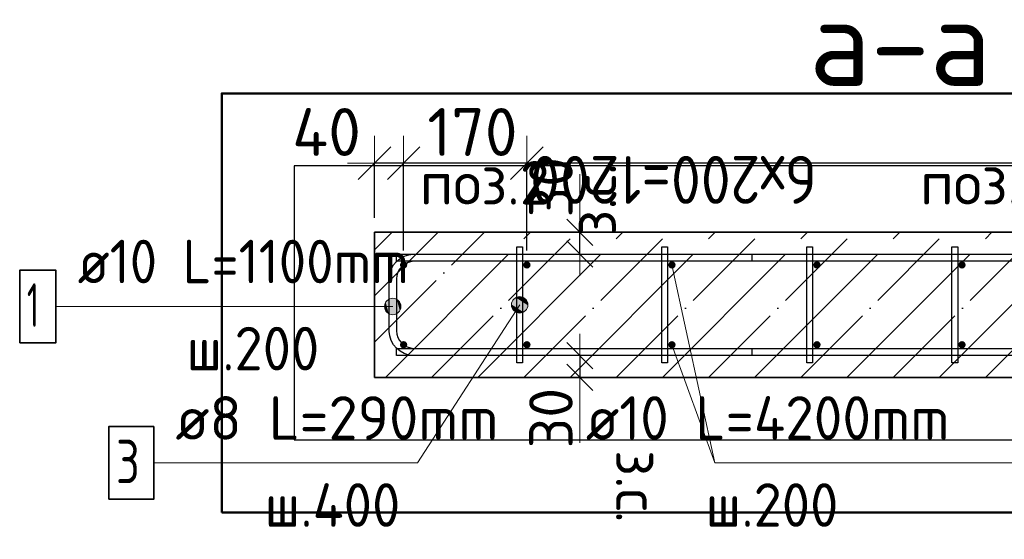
# Model space of a CAD drawing. Header units: millimetres. Extents: x -24871 to 40608, y -2869 to 48080.
# Tile 43 of 119: x -9712 to -8355, y 41025 to 41742. Entities that reach past the tile are written whole.
import ezdxf

# ---------------------------------------------------------------- set-up
doc = ezdxf.new("R2010")
doc.units = ezdxf.units.MM
doc.header["$PDMODE"] = 65
doc.linetypes.add('______11', pattern=[150, 120, -15, 0, -15])
doc.linetypes.add('______5', pattern=[330, 240, -30, 30, -30])
for name, color, linetype, lineweight in [('Standard', 7, 'Continuous', 25), ('Арм.стержн. Арматура края', 96, 'Continuous', 35), ('Арм.стержн. вертикальными 1', 22, 'Continuous', 35), ('Арм.стержн.горизонт. 1', 180, 'Continuous', 35), ('Размерная линия_ общее', 7, 'Continuous', 13), ('Размерная линия_ общее_1', 7, 'Continuous', 13)]:
    doc.layers.add(name, color=color, linetype=linetype, lineweight=lineweight)
doc.layers.add('Арм.стержн.Стяжки', color=7, linetype='Continuous', lineweight=35, true_color=0x501e0f)
doc.styles.add('ISOCPEUR', font='ISOCPEUR')
doc.dimstyles.new('DIMSTYLE_10', dxfattribs={"dimtxt": 60, "dimasz": 60, "dimexe": 0, "dimexo": 0.001, "dimgap": 30, "dimtad": 2, "dimdec": 0, "dimrnd": 5, "dimzin": 12, "dimdsep": 46, "dimtxsty": 'ISOCPEUR', "dimblk1": 'ALL_ML_STRICH', "dimblk2": 'ALL_ML_STRICH', "dimsah": 1, "dimcen": 0, "dimse1": 1, "dimse2": 1, "dimclrd": 7, "dimclre": 256, "dimclrt": 7, "dimadec": 0, "dimazin": 0, "dimtfac": 1, "dimtdec": 0, "dimtix": 1, "dimtmove": 2, "dimatfit": 3, "dimfxl": 0, "dimtvp": 1.2, "dimtzin": 0, "dimlwd": 0, "dimlwe": -3, "dimarcsym": 0})
doc.dimstyles.new('DIMSTYLE_4', dxfattribs={"dimtxt": 66, "dimasz": 75, "dimexe": 0, "dimexo": 0, "dimgap": 33, "dimtad": 2, "dimdec": 0, "dimrnd": 5, "dimzin": 12, "dimdsep": 46, "dimtxsty": 'ISOCPEUR', "dimblk1": 'ALL_ML_STRICH', "dimblk2": 'ALL_ML_STRICH', "dimsah": 1, "dimcen": 0, "dimclrd": 7, "dimclre": 256, "dimclrt": 7, "dimadec": 0, "dimazin": 0, "dimtfac": 1, "dimtdec": 0, "dimtix": 1, "dimtmove": 2, "dimatfit": 3, "dimfxl": 0, "dimtvp": 1.2, "dimtzin": 0, "dimlwd": 0, "dimlwe": -3, "dimarcsym": 0})
doc.dimstyles.new('DIMSTYLE_5', dxfattribs={"dimtxt": 66, "dimasz": 75, "dimexe": 0, "dimexo": 0, "dimgap": 33, "dimtad": 2, "dimdec": 0, "dimrnd": 5, "dimzin": 12, "dimdsep": 46, "dimtxsty": 'ISOCPEUR', "dimblk1": 'ALL_ML_STRICH', "dimblk2": 'ALL_ML_STRICH', "dimsah": 1, "dimcen": 0, "dimclrd": 7, "dimclre": 256, "dimclrt": 7, "dimadec": 0, "dimazin": 0, "dimtfac": 1, "dimtdec": 0, "dimtix": 1, "dimtmove": 2, "dimatfit": 3, "dimfxl": 0, "dimtzin": 0, "dimlwd": 0, "dimlwe": -3, "dimarcsym": 0})

# ---------------------------------------------------------------- blocks, each defined once
blk = doc.blocks.new('ALL_ML_STRICH')
at = {"color": 0, "linetype": 'ByBlock', "lineweight": -2}
for p, q in [((0, -0.5), (0, 0.5)), ((-0.3, -0.3), (0.3, 0.3)), ((-1, 0), (0.5, 0))]:
    blk.add_line(p, q, dxfattribs=at)
blk = doc.blocks.new('*D18')
at = {"layer": 'DEFPOINTS', "color": 7, "linetype": 'Continuous', "lineweight": 13, "transparency": 33554687}
for p in [(-8939.7, 41278.6), (-8931, 41278.6), (-8931, 41248.6)]:
    blk.add_point(p, dxfattribs=at)
at = {"layer": 'Размерная линия_ общее_1', "color": 7, "linetype": 'Continuous', "lineweight": -2, "transparency": 33554687}
blk.add_line((-8939.7, 41278.6), (-8939.7, 41248.6), dxfattribs=at)
at = {"layer": 'Размерная линия_ общее_1', "color": 7, "linetype": 'Continuous', "lineweight": 13, "transparency": 33554687, "xscale": 60, "yscale": 60, "zscale": 60}
for p, rotation in [((-8939.7, 41278.6), 90), ((-8939.7, 41248.6), 270)]:
    blk.add_blockref('ALL_ML_STRICH', p, dxfattribs=dict(at, rotation=rotation))
at = {"layer": 'Размерная линия_ общее_1', "color": 7, "linetype": 'Continuous', "lineweight": 13, "transparency": 33554687, "insert": (-8979.7, 41192.5), "char_height": 60, "width": 120, "attachment_point": 5, "rotation": 90, "style": 'ISOCPEUR'}
blk.add_mtext('\\A1;{30}', dxfattribs=at)
at = {"layer": 'Размерная линия_ общее_1', "color": 7, "linetype": 'Continuous', "lineweight": 13, "transparency": 33554687, "insert": (-8829.9, 41148.5), "char_height": 60, "width": 3, "attachment_point": 1, "rotation": 270, "line_spacing_factor": 0.60241, "style": 'ISOCPEUR'}
blk.add_mtext('з.с.', dxfattribs=at)
blk = doc.blocks.new('*D19')
at = {"layer": 'DEFPOINTS', "color": 7, "linetype": 'Continuous', "lineweight": 13, "transparency": 33554687}
for p in [(-8931, 41448.6), (-8939.7, 41418.6), (-8931, 41418.6)]:
    blk.add_point(p, dxfattribs=at)
at = {"layer": 'Размерная линия_ общее_1', "color": 7, "linetype": 'Continuous', "lineweight": -2, "transparency": 33554687}
blk.add_line((-8939.7, 41418.6), (-8939.7, 41448.6), dxfattribs=at)
at = {"layer": 'Размерная линия_ общее_1', "color": 7, "linetype": 'Continuous', "lineweight": 13, "transparency": 33554687, "xscale": 60, "yscale": 60, "zscale": 60}
for p, rotation in [((-8939.7, 41418.6), 270), ((-8939.7, 41448.6), 90)]:
    blk.add_blockref('ALL_ML_STRICH', p, dxfattribs=dict(at, rotation=rotation))
at = {"layer": 'Размерная линия_ общее_1', "color": 7, "linetype": 'Continuous', "lineweight": 13, "transparency": 33554687, "insert": (-8949.9, 41443.6), "char_height": 60, "width": 3, "attachment_point": 1, "rotation": 90, "line_spacing_factor": 0.60241, "style": 'ISOCPEUR'}
blk.add_mtext('з.с.', dxfattribs=at)
at = {"layer": 'Размерная линия_ общее_1', "color": 7, "linetype": 'Continuous', "lineweight": 13, "transparency": 33554687, "insert": (-8979.7, 41510.7), "char_height": 60, "width": 120, "attachment_point": 5, "rotation": 90, "style": 'ISOCPEUR'}
blk.add_mtext('\\A1;{30}', dxfattribs=at)
blk = doc.blocks.new('*D333')
at = {"layer": 'DEFPOINTS', "color": 7, "linetype": 'Continuous', "lineweight": 13, "transparency": 33554687}
for p in [(-7812.8, 41543.8), (-9012.8, 41403.6), (-7812.8, 41403.6)]:
    blk.add_point(p, dxfattribs=at)
at = {"layer": 'Размерная линия_ общее', "color": 253, "linetype": 'Continuous', "lineweight": -2, "true_color": 0xa0a0a0, "transparency": 33554687}
for p, q in [((-9012.8, 41423.6), (-9012.8, 41543.8)), ((-7812.8, 41423.6), (-7812.8, 41543.8))]:
    blk.add_line(p, q, dxfattribs=at)
at = {"layer": 'Размерная линия_ общее', "color": 7, "linetype": 'Continuous', "lineweight": -2, "transparency": 33554687}
blk.add_line((-7812.8, 41543.8), (-9012.8, 41543.8), dxfattribs=at)
at = {"layer": 'Размерная линия_ общее', "color": 7, "linetype": 'Continuous', "lineweight": 13, "transparency": 33554687, "xscale": 75, "yscale": 75, "zscale": 75}
for p, rotation in [((-9012.8, 41543.8), 180), ((-7812.8, 41543.8), 360)]:
    blk.add_blockref('ALL_ML_STRICH', p, dxfattribs=dict(at, rotation=rotation))
at = {"layer": 'Размерная линия_ общее', "color": 7, "linetype": 'Continuous', "lineweight": 13, "transparency": 33554687, "insert": (-8613.8, 41487.8), "char_height": 66, "width": 3.3, "attachment_point": 1, "rotation": 180, "line_spacing_factor": 0.60241, "style": 'ISOCPEUR'}
blk.add_mtext('\\W0.91;6х200=1200', dxfattribs=at)
blk = doc.blocks.new('*D334')
at = {"layer": 'DEFPOINTS', "color": 7, "linetype": 'Continuous', "lineweight": 13, "transparency": 33554687}
for p in [(-9012.8, 41543.8), (-9182.8, 41403.6), (-9012.8, 41403.6)]:
    blk.add_point(p, dxfattribs=at)
at = {"layer": 'Размерная линия_ общее', "color": 253, "linetype": 'Continuous', "lineweight": -2, "true_color": 0xa0a0a0, "transparency": 33554687}
for p, q in [((-9182.8, 41423.6), (-9182.8, 41543.8)), ((-9012.8, 41423.6), (-9012.8, 41543.8))]:
    blk.add_line(p, q, dxfattribs=at)
at = {"layer": 'Размерная линия_ общее', "color": 7, "linetype": 'Continuous', "lineweight": -2, "transparency": 33554687}
blk.add_line((-9012.8, 41543.8), (-9182.8, 41543.8), dxfattribs=at)
at = {"layer": 'Размерная линия_ общее', "color": 7, "linetype": 'Continuous', "lineweight": 13, "transparency": 33554687, "xscale": 75, "yscale": 75, "zscale": 75}
for p, rotation in [((-9182.8, 41543.8), 180), ((-9012.8, 41543.8), 360)]:
    blk.add_blockref('ALL_ML_STRICH', p, dxfattribs=dict(at, rotation=rotation))
at = {"layer": 'Размерная линия_ общее', "color": 7, "linetype": 'Continuous', "lineweight": 13, "transparency": 33554687, "insert": (-9087.9, 41586.8), "char_height": 66, "width": 198, "attachment_point": 5, "style": 'ISOCPEUR'}
blk.add_mtext('\\A1;{170}', dxfattribs=at)
blk = doc.blocks.new('*D335')
at = {"layer": 'DEFPOINTS', "color": 7, "linetype": 'Continuous', "lineweight": 13, "transparency": 33554687}
for p in [(-9182.8, 41543.8), (-9222.8, 41448.6), (-9182.8, 41403.6)]:
    blk.add_point(p, dxfattribs=at)
at = {"layer": 'Размерная линия_ общее', "color": 253, "linetype": 'Continuous', "lineweight": -2, "true_color": 0xa0a0a0, "transparency": 33554687}
for p, q in [((-9222.8, 41468.6), (-9222.8, 41543.8)), ((-9182.8, 41423.6), (-9182.8, 41543.8))]:
    blk.add_line(p, q, dxfattribs=at)
at = {"layer": 'Размерная линия_ общее', "color": 7, "linetype": 'Continuous', "lineweight": -2, "transparency": 33554687}
blk.add_line((-9182.8, 41543.8), (-9222.8, 41543.8), dxfattribs=at)
at = {"layer": 'Размерная линия_ общее', "color": 7, "linetype": 'Continuous', "lineweight": 13, "transparency": 33554687, "xscale": 75, "yscale": 75, "zscale": 75}
for p, rotation in [((-9222.8, 41543.8), 180), ((-9182.8, 41543.8), 360)]:
    blk.add_blockref('ALL_ML_STRICH', p, dxfattribs=dict(at, rotation=rotation))
at = {"layer": 'Размерная линия_ общее', "color": 7, "linetype": 'Continuous', "lineweight": 13, "transparency": 33554687, "insert": (-9289.1, 41586.8), "char_height": 66, "width": 132, "attachment_point": 5, "style": 'ISOCPEUR'}
blk.add_mtext('\\A1;{40}', dxfattribs=at)

msp = doc.modelspace()

# ---------------------------------------------------------------- hatches: boundary and pattern name
at = {"layer": 'Арм.стержн. Арматура края', "linetype": 'Continuous', "lineweight": 13, "transparency": 33554687}
for points in [[(-9207.5, 41340.7), (-9207.5, 41351.9), (-9209.1, 41346.3)], [(-9207.5, 41351.9), (-9203.5, 41336.6), (-9203.5, 41356)], [(-9207.5, 41351.9), (-9207.5, 41340.7), (-9203.5, 41336.6)], [(-9203.5, 41356), (-9197.8, 41335.1), (-9197.8, 41357.6)], [(-9203.5, 41356), (-9203.5, 41336.6), (-9197.8, 41335.1)], [(-9197.8, 41357.6), (-9197.8, 41335.1), (-9192.2, 41336.6)], [(-9197.8, 41357.6), (-9192.2, 41336.6), (-9192.2, 41356)], [(-9192.2, 41356), (-9192.2, 41336.6), (-9188.2, 41340.7)], [(-9192.2, 41356), (-9188.2, 41340.7), (-9188.2, 41351.9)], [(-9188.2, 41351.9), (-9188.2, 41340.7), (-9186.6, 41346.3)]]:
    msp.add_hatch(color=7, dxfattribs=at).paths.add_polyline_path(points)
at = {"layer": 'Арм.стержн. вертикальными 1', "linetype": 'Continuous', "lineweight": 50, "transparency": 33554687}
for points in [[(-9177.8, 41403.6), (-9178.2, 41405.5), (-9179.3, 41407.1), (-9180.9, 41408.2), (-9182.8, 41408.6), (-9184.8, 41408.2), (-9186.4, 41407.1), (-9187.5, 41405.5), (-9187.8, 41403.6), (-9187.5, 41401.6), (-9186.4, 41400), (-9184.8, 41398.9), (-9182.8, 41398.6), (-9180.9, 41398.9), (-9179.3, 41400), (-9178.2, 41401.6)], [(-9007.8, 41403.6), (-9008.2, 41405.5), (-9009.3, 41407.1), (-9010.9, 41408.2), (-9012.8, 41408.6), (-9014.8, 41408.2), (-9016.4, 41407.1), (-9017.5, 41405.5), (-9017.8, 41403.6), (-9017.5, 41401.6), (-9016.4, 41400), (-9014.8, 41398.9), (-9012.8, 41398.6), (-9010.9, 41398.9), (-9009.3, 41400), (-9008.2, 41401.6)], [(-8807.8, 41403.6), (-8808.2, 41405.5), (-8809.3, 41407.1), (-8810.9, 41408.2), (-8812.8, 41408.6), (-8814.8, 41408.2), (-8816.4, 41407.1), (-8817.5, 41405.5), (-8817.8, 41403.6), (-8817.5, 41401.6), (-8816.4, 41400), (-8814.8, 41398.9), (-8812.8, 41398.6), (-8810.9, 41398.9), (-8809.3, 41400), (-8808.2, 41401.6)], [(-8607.8, 41403.6), (-8608.2, 41405.5), (-8609.3, 41407.1), (-8610.9, 41408.2), (-8612.8, 41408.6), (-8614.8, 41408.2), (-8616.4, 41407.1), (-8617.5, 41405.5), (-8617.8, 41403.6), (-8617.5, 41401.6), (-8616.4, 41400), (-8614.8, 41398.9), (-8612.8, 41398.6), (-8610.9, 41398.9), (-8609.3, 41400), (-8608.2, 41401.6)], [(-8407.8, 41403.6), (-8408.2, 41405.5), (-8409.3, 41407.1), (-8410.9, 41408.2), (-8412.8, 41408.6), (-8414.8, 41408.2), (-8416.4, 41407.1), (-8417.5, 41405.5), (-8417.8, 41403.6), (-8417.5, 41401.6), (-8416.4, 41400), (-8414.8, 41398.9), (-8412.8, 41398.6), (-8410.9, 41398.9), (-8409.3, 41400), (-8408.2, 41401.6)], [(-9177.8, 41293.6), (-9178.2, 41295.5), (-9179.3, 41297.1), (-9180.9, 41298.2), (-9182.8, 41298.6), (-9184.8, 41298.2), (-9186.4, 41297.1), (-9187.5, 41295.5), (-9187.8, 41293.6), (-9187.5, 41291.6), (-9186.4, 41290), (-9184.8, 41288.9), (-9182.8, 41288.6), (-9180.9, 41288.9), (-9179.3, 41290), (-9178.2, 41291.6)], [(-9007.8, 41293.6), (-9008.2, 41295.5), (-9009.3, 41297.1), (-9010.9, 41298.2), (-9012.8, 41298.6), (-9014.8, 41298.2), (-9016.4, 41297.1), (-9017.5, 41295.5), (-9017.8, 41293.6), (-9017.5, 41291.6), (-9016.4, 41290), (-9014.8, 41288.9), (-9012.8, 41288.6), (-9010.9, 41288.9), (-9009.3, 41290), (-9008.2, 41291.6)], [(-8807.8, 41293.6), (-8808.2, 41295.5), (-8809.3, 41297.1), (-8810.9, 41298.2), (-8812.8, 41298.6), (-8814.8, 41298.2), (-8816.4, 41297.1), (-8817.5, 41295.5), (-8817.8, 41293.6), (-8817.5, 41291.6), (-8816.4, 41290), (-8814.8, 41288.9), (-8812.8, 41288.6), (-8810.9, 41288.9), (-8809.3, 41290), (-8808.2, 41291.6)], [(-8607.8, 41293.6), (-8608.2, 41295.5), (-8609.3, 41297.1), (-8610.9, 41298.2), (-8612.8, 41298.6), (-8614.8, 41298.2), (-8616.4, 41297.1), (-8617.5, 41295.5), (-8617.8, 41293.6), (-8617.5, 41291.6), (-8616.4, 41290), (-8614.8, 41288.9), (-8612.8, 41288.6), (-8610.9, 41288.9), (-8609.3, 41290), (-8608.2, 41291.6)], [(-8407.8, 41293.6), (-8408.2, 41295.5), (-8409.3, 41297.1), (-8410.9, 41298.2), (-8412.8, 41298.6), (-8414.8, 41298.2), (-8416.4, 41297.1), (-8417.5, 41295.5), (-8417.8, 41293.6), (-8417.5, 41291.6), (-8416.4, 41290), (-8414.8, 41288.9), (-8412.8, 41288.6), (-8410.9, 41288.9), (-8409.3, 41290), (-8408.2, 41291.6)]]:
    msp.add_hatch(color=4, dxfattribs=at).paths.add_polyline_path(points)
at = {"layer": 'Арм.стержн.Стяжки', "linetype": 'Continuous', "lineweight": 13, "transparency": 33554687}
for points in [[(-9032.3, 41354.7), (-9011.7, 41348), (-9027.9, 41358.5)], [(-9027.9, 41358.5), (-9012.9, 41353.6), (-9022.3, 41359.7)], [(-9027.9, 41358.5), (-9011.7, 41348), (-9012.9, 41353.6)], [(-9022.3, 41359.7), (-9012.9, 41353.6), (-9016.7, 41358)], [(-9034, 41349.1), (-9013.4, 41342.5), (-9032.3, 41354.7)], [(-9032.8, 41343.5), (-9017.8, 41338.6), (-9034, 41349.1)], [(-9034, 41349.1), (-9017.8, 41338.6), (-9013.4, 41342.5)], [(-9032.3, 41354.7), (-9013.4, 41342.5), (-9011.7, 41348)], [(-9023.4, 41337.4), (-9032.8, 41343.5), (-9028.9, 41339.1)], [(-9032.8, 41343.5), (-9023.4, 41337.4), (-9017.8, 41338.6)]]:
    msp.add_hatch(color=7, dxfattribs=at).paths.add_polyline_path(points)

# ---------------------------------------------------------------- linework, layer by layer
at = {"layer": 'Standard', "color": 52, "linetype": 'Continuous', "lineweight": -3, "transparency": 33554687}
for p, q in [((-9333.7, 41540), (-9333.7, 41162.6)), ((-7683.7, 41540), (-9333.7, 41540)), ((-9333.7, 41540), (-9333.7, 41162.6)), ((-7683.7, 41540), (-9333.7, 41540)), ((-9333.7, 41162.6), (-7683.7, 41162.6)), ((-9333.7, 41162.6), (-7683.7, 41162.6))]:
    msp.add_line(p, q, dxfattribs=at)
at = {"layer": 'Standard', "color": 7, "linetype": 'Continuous', "lineweight": 13, "transparency": 33554687}
for p, q in [((-8939.7, 41448.6), (-8939.7, 41528.6)), ((-8812.8, 41403.6), (-8753.5, 41130.7)), ((-8939.7, 41248.6), (-8939.7, 41158.6))]:
    msp.add_line(p, q, dxfattribs=at)
at = {"layer": 'Standard', "color": 253, "linetype": '______11', "lineweight": -3, "true_color": 0xababab, "transparency": 33554687}
for p, q in [((-9222.8, 41424.5), (-9198.8, 41448.6)), ((-9222.8, 41297.2), (-9071.5, 41448.6)), ((-9144.2, 41248.6), (-8944.2, 41448.6)), ((-9017, 41248.6), (-8817, 41448.6)), ((-8889.7, 41248.6), (-8689.7, 41448.6)), ((-8762.4, 41248.6), (-8562.4, 41448.6)), ((-8635.1, 41248.6), (-8435.1, 41448.6)), ((-8507.8, 41248.6), (-8307.8, 41448.6)), ((-8380.6, 41248.6), (-8180.6, 41448.6))]:
    msp.add_line(p, q, dxfattribs=at)
at = {"layer": 'Standard', "color": 253, "linetype": '______5', "lineweight": -3, "true_color": 0xababab, "transparency": 33554687}
for p, q in [((-9222.8, 41360.9), (-9135.2, 41448.6)), ((-9207.9, 41248.6), (-9007.9, 41448.6)), ((-9080.6, 41248.6), (-8880.6, 41448.6)), ((-8953.3, 41248.6), (-8753.3, 41448.6)), ((-8826, 41248.6), (-8626, 41448.6)), ((-8698.8, 41248.6), (-8498.8, 41448.6)), ((-8571.5, 41248.6), (-8371.5, 41448.6)), ((-8444.2, 41248.6), (-8244.2, 41448.6))]:
    msp.add_line(p, q, dxfattribs=at)
at = {"layer": 'Standard', "color": 7, "linetype": 'Continuous', "lineweight": 35, "transparency": 33554687}
for p, q in [((-9222.8, 41448.6), (-9222.8, 41248.6)), ((-7772.8, 41448.6), (-9222.8, 41448.6)), ((-9222.8, 41248.6), (-7772.8, 41248.6))]:
    msp.add_line(p, q, dxfattribs=at)
at = {"layer": 'Standard', "color": 7, "linetype": 'Continuous', "lineweight": 50, "transparency": 33554687}
msp.add_lwpolyline([(-9433.7, 41062.6), (-7583.7, 41062.6), (-7583.7, 41640), (-9433.7, 41640), (-9433.7, 41062.6)], dxfattribs=at)
at = {"layer": 'Арм.стержн. Арматура края', "color": 7, "linetype": 'Continuous', "lineweight": 13, "transparency": 33554687}
for p, q in [((-9662.3, 41346.3), (-9266.3, 41346.3)), ((-9266.3, 41346.3), (-9197.8, 41346.3)), ((-9209.1, 41346.3), (-9209.1, 41346.3)), ((-9197.8, 41357.6), (-9197.8, 41357.6)), ((-9186.6, 41346.3), (-9186.6, 41346.3)), ((-9197.8, 41335.1), (-9197.8, 41335.1))]:
    msp.add_line(p, q, dxfattribs=at)
at = {"layer": 'Арм.стержн. Арматура края', "color": 4, "linetype": 'Continuous', "lineweight": 25, "transparency": 33554687}
msp.add_lwpolyline([(-8702.8, 41408.6), (-9168.8, 41408.6), (-9173.3, 41407.9), (-9177.9, 41406.4), (-9182.1, 41404.1), (-9185.5, 41401.2), (-9188.4, 41397.8), (-9190.7, 41393.6), (-9192.2, 41389), (-9192.8, 41384.5), (-9192.8, 41312.6), (-9192.2, 41308.1), (-9190.7, 41303.5), (-9188.4, 41299.3), (-9185.5, 41295.9), (-9182.1, 41293), (-9177.9, 41290.7), (-9173.3, 41289.2), (-9168.8, 41288.6), (-8702.8, 41288.6), (-8702.8, 41278.6), (-9169.5, 41278.6), (-9175.6, 41279.4), (-9181.9, 41281.5), (-9187.8, 41284.8), (-9192.6, 41288.8), (-9196.6, 41293.6), (-9199.9, 41299.5), (-9202, 41305.8), (-9202.8, 41311.9), (-9202.8, 41385.2), (-9202, 41391.3), (-9199.9, 41397.7), (-9196.6, 41403.5), (-9192.6, 41408.3), (-9187.8, 41412.3), (-9181.9, 41415.6), (-9175.6, 41417.7), (-9169.5, 41418.6), (-8702.8, 41418.6), (-8702.8, 41408.6)], dxfattribs=at)
msp.add_lwpolyline([(-8702.8, 41408.6), (-9168.8, 41408.6), (-9173.3, 41407.9), (-9177.9, 41406.4), (-9182.1, 41404.1), (-9185.5, 41401.2), (-9188.4, 41397.8), (-9190.7, 41393.6), (-9192.2, 41389), (-9192.8, 41384.5), (-9192.8, 41312.6), (-9192.2, 41308.1), (-9190.7, 41303.5), (-9188.4, 41299.3), (-9185.5, 41295.9), (-9182.1, 41293), (-9177.9, 41290.7), (-9173.3, 41289.2), (-9168.8, 41288.6), (-8702.8, 41288.6), (-8702.8, 41278.6), (-9169.5, 41278.6), (-9175.6, 41279.4), (-9181.9, 41281.5), (-9187.8, 41284.8), (-9192.6, 41288.8), (-9196.6, 41293.6), (-9199.9, 41299.5), (-9202, 41305.8), (-9202.8, 41311.9), (-9202.8, 41385.2), (-9202, 41391.3), (-9199.9, 41397.7), (-9196.6, 41403.5), (-9192.6, 41408.3), (-9187.8, 41412.3), (-9181.9, 41415.6), (-9175.6, 41417.7), (-9169.5, 41418.6), (-8702.8, 41418.6), (-8702.8, 41408.6)], dxfattribs=at)
msp.add_lwpolyline([(-8702.8, 41408.6), (-9168.8, 41408.6), (-9173.3, 41407.9), (-9177.9, 41406.4), (-9182.1, 41404.1), (-9185.5, 41401.2), (-9188.4, 41397.8), (-9190.7, 41393.6), (-9192.2, 41389), (-9192.8, 41384.5), (-9192.8, 41312.6), (-9192.2, 41308.1), (-9190.7, 41303.5), (-9188.4, 41299.3), (-9185.5, 41295.9), (-9182.1, 41293), (-9177.9, 41290.7), (-9173.3, 41289.2), (-9168.8, 41288.6), (-8702.8, 41288.6), (-8702.8, 41278.6), (-9169.5, 41278.6), (-9175.6, 41279.4), (-9181.9, 41281.5), (-9187.8, 41284.8), (-9192.6, 41288.8), (-9196.6, 41293.6), (-9199.9, 41299.5), (-9202, 41305.8), (-9202.8, 41311.9), (-9202.8, 41385.2), (-9202, 41391.3), (-9199.9, 41397.7), (-9196.6, 41403.5), (-9192.6, 41408.3), (-9187.8, 41412.3), (-9181.9, 41415.6), (-9175.6, 41417.7), (-9169.5, 41418.6), (-8702.8, 41418.6), (-8702.8, 41408.6)], dxfattribs=at)
msp.add_lwpolyline([(-8702.8, 41408.6), (-9168.8, 41408.6), (-9173.3, 41407.9), (-9177.9, 41406.4), (-9182.1, 41404.1), (-9185.5, 41401.2), (-9188.4, 41397.8), (-9190.7, 41393.6), (-9192.2, 41389), (-9192.8, 41384.5), (-9192.8, 41312.6), (-9192.2, 41308.1), (-9190.7, 41303.5), (-9188.4, 41299.3), (-9185.5, 41295.9), (-9182.1, 41293), (-9177.9, 41290.7), (-9173.3, 41289.2), (-9168.8, 41288.6), (-8702.8, 41288.6), (-8702.8, 41278.6), (-9169.5, 41278.6), (-9175.6, 41279.4), (-9181.9, 41281.5), (-9187.8, 41284.8), (-9192.6, 41288.8), (-9196.6, 41293.6), (-9199.9, 41299.5), (-9202, 41305.8), (-9202.8, 41311.9), (-9202.8, 41385.2), (-9202, 41391.3), (-9199.9, 41397.7), (-9196.6, 41403.5), (-9192.6, 41408.3), (-9187.8, 41412.3), (-9181.9, 41415.6), (-9175.6, 41417.7), (-9169.5, 41418.6), (-8702.8, 41418.6), (-8702.8, 41408.6)], dxfattribs=at)
msp.add_lwpolyline([(-8702.8, 41408.6), (-9168.8, 41408.6), (-9173.3, 41407.9), (-9177.9, 41406.4), (-9182.1, 41404.1), (-9185.5, 41401.2), (-9188.4, 41397.8), (-9190.7, 41393.6), (-9192.2, 41389), (-9192.8, 41384.5), (-9192.8, 41312.6), (-9192.2, 41308.1), (-9190.7, 41303.5), (-9188.4, 41299.3), (-9185.5, 41295.9), (-9182.1, 41293), (-9177.9, 41290.7), (-9173.3, 41289.2), (-9168.8, 41288.6), (-8702.8, 41288.6), (-8702.8, 41278.6), (-9169.5, 41278.6), (-9175.6, 41279.4), (-9181.9, 41281.5), (-9187.8, 41284.8), (-9192.6, 41288.8), (-9196.6, 41293.6), (-9199.9, 41299.5), (-9202, 41305.8), (-9202.8, 41311.9), (-9202.8, 41385.2), (-9202, 41391.3), (-9199.9, 41397.7), (-9196.6, 41403.5), (-9192.6, 41408.3), (-9187.8, 41412.3), (-9181.9, 41415.6), (-9175.6, 41417.7), (-9169.5, 41418.6), (-8702.8, 41418.6), (-8702.8, 41408.6)], dxfattribs=at)
at = {"layer": 'Арм.стержн. Арматура края', "color": 7, "linetype": 'Continuous', "lineweight": 35, "transparency": 33554687}
msp.add_lwpolyline([(-9712.3, 41296.3), (-9662.3, 41296.3), (-9662.3, 41396.3), (-9712.3, 41396.3), (-9712.3, 41296.3)], dxfattribs=at)
at = {"layer": 'Арм.стержн. Арматура края', "color": 7, "linetype": 'Continuous', "lineweight": 13, "transparency": 33554687}
msp.add_circle((-9197.8, 41346.3), 11.3, dxfattribs=at)
at = {"layer": 'Арм.стержн. вертикальными 1', "color": 7, "linetype": 'Continuous', "lineweight": 13, "transparency": 33554687}
for q in [(-8812.8, 41293.6), (-8337.5, 41130.7)]:
    msp.add_line((-8753.5, 41130.7), q, dxfattribs=at)
at = {"layer": 'Арм.стержн.горизонт. 1', "color": 52, "linetype": 'Continuous', "lineweight": 25, "transparency": 33554687}
for p, q in [((-9222.8, 41448.6), (-9222.8, 41448.6)), ((-9222.8, 41248.6), (-9222.8, 41248.6))]:
    msp.add_line(p, q, dxfattribs=at)
at = {"layer": 'Арм.стержн.горизонт. 1', "color": 4, "linetype": 'Continuous', "lineweight": 25, "transparency": 33554687}
for points in [[(-9192.8, 41418.6), (-7802.8, 41418.6), (-7802.8, 41408.6), (-9192.8, 41408.6), (-9192.8, 41418.6)], [(-9192.8, 41418.6), (-7802.8, 41418.6), (-7802.8, 41408.6), (-9192.8, 41408.6), (-9192.8, 41418.6)], [(-9192.8, 41418.6), (-7802.8, 41418.6), (-7802.8, 41408.6), (-9192.8, 41408.6), (-9192.8, 41418.6)], [(-9192.8, 41418.6), (-7802.8, 41418.6), (-7802.8, 41408.6), (-9192.8, 41408.6), (-9192.8, 41418.6)], [(-9192.8, 41418.6), (-7802.8, 41418.6), (-7802.8, 41408.6), (-9192.8, 41408.6), (-9192.8, 41418.6)], [(-9192.8, 41288.6), (-7802.8, 41288.6), (-7802.8, 41278.6), (-9192.8, 41278.6), (-9192.8, 41288.6)], [(-9192.8, 41288.6), (-7802.8, 41288.6), (-7802.8, 41278.6), (-9192.8, 41278.6), (-9192.8, 41288.6)], [(-9192.8, 41288.6), (-7802.8, 41288.6), (-7802.8, 41278.6), (-9192.8, 41278.6), (-9192.8, 41288.6)], [(-9192.8, 41288.6), (-7802.8, 41288.6), (-7802.8, 41278.6), (-9192.8, 41278.6), (-9192.8, 41288.6)], [(-9192.8, 41288.6), (-7802.8, 41288.6), (-7802.8, 41278.6), (-9192.8, 41278.6), (-9192.8, 41288.6)]]:
    msp.add_lwpolyline(points, dxfattribs=at)
at = {"layer": 'Арм.стержн.Стяжки', "color": 7, "linetype": 'Continuous', "lineweight": 13, "transparency": 33554687}
for p, q in [((-9016.7, 41358), (-9016.7, 41358)), ((-9163.5, 41130.7), (-9022.8, 41348.6)), ((-9032.3, 41354.7), (-9032.3, 41354.7)), ((-9028.9, 41339.1), (-9028.9, 41339.1)), ((-9013.4, 41342.5), (-9013.4, 41342.5)), ((-9527.5, 41130.7), (-9163.5, 41130.7))]:
    msp.add_line(p, q, dxfattribs=at)
at = {"layer": 'Арм.стержн.Стяжки', "color": 40, "linetype": 'Continuous', "lineweight": 25, "transparency": 33554687}
for points in [[(-9018.8, 41428.6), (-9018.8, 41268.6), (-9026.8, 41268.6), (-9026.8, 41428.6), (-9018.8, 41428.6)], [(-9018.8, 41428.6), (-9018.8, 41268.6), (-9026.8, 41268.6), (-9026.8, 41428.6), (-9018.8, 41428.6)], [(-8818.8, 41428.6), (-8818.8, 41268.6), (-8826.8, 41268.6), (-8826.8, 41428.6), (-8818.8, 41428.6)], [(-8818.8, 41428.6), (-8818.8, 41268.6), (-8826.8, 41268.6), (-8826.8, 41428.6), (-8818.8, 41428.6)], [(-8818.8, 41428.6), (-8818.8, 41268.6), (-8826.8, 41268.6), (-8826.8, 41428.6), (-8818.8, 41428.6)], [(-8618.8, 41428.6), (-8618.8, 41268.6), (-8626.8, 41268.6), (-8626.8, 41428.6), (-8618.8, 41428.6)], [(-8618.8, 41428.6), (-8618.8, 41268.6), (-8626.8, 41268.6), (-8626.8, 41428.6), (-8618.8, 41428.6)], [(-8418.8, 41428.6), (-8418.8, 41268.6), (-8426.8, 41268.6), (-8426.8, 41428.6), (-8418.8, 41428.6)], [(-8418.8, 41428.6), (-8418.8, 41268.6), (-8426.8, 41268.6), (-8426.8, 41428.6), (-8418.8, 41428.6)], [(-8418.8, 41428.6), (-8418.8, 41268.6), (-8426.8, 41268.6), (-8426.8, 41428.6), (-8418.8, 41428.6)]]:
    msp.add_lwpolyline(points, dxfattribs=at)
at = {"layer": 'Арм.стержн.Стяжки', "color": 7, "linetype": 'Continuous', "lineweight": 35, "transparency": 33554687}
msp.add_lwpolyline([(-9589.5, 41080.7), (-9527.5, 41080.7), (-9527.5, 41180.7), (-9589.5, 41180.7), (-9589.5, 41080.7)], dxfattribs=at)
at = {"layer": 'Арм.стержн.Стяжки', "color": 7, "linetype": 'Continuous', "lineweight": 13, "transparency": 33554687}
msp.add_circle((-9022.8, 41348.6), 11.3, dxfattribs=at)

# ---------------------------------------------------------------- texts
at = {"layer": 'Standard', "color": 7, "linetype": 'Continuous', "lineweight": 13, "transparency": 33554687, "insert": (-8623.5, 41710.4), "char_height": 120, "width": 331.2, "attachment_point": 4, "style": 'ISOCPEUR'}
msp.add_mtext('\\A1;{\\fISOCPEUR|i0|b0;\\H120.000000;\\W1.000000;\\C7;а-а}\\P', dxfattribs=at)
at = {"layer": 'Standard', "color": 7, "linetype": 'Continuous', "lineweight": 18, "transparency": 33554687, "char_height": 60, "width": 211.154, "attachment_point": 4, "style": 'ISOCPEUR'}
for insert in [(-9160.7, 41516.8), (-8470.7, 41516.8)]:
    msp.add_mtext('\\A1;{\\fISOCPEUR|i0|b0;\\H60.000000;\\W1.000000;\\C7;поз.2}\\P', dxfattribs=dict(at, insert=insert))
at = {"layer": 'Арм.стержн. Арматура края', "color": 7, "linetype": 'Continuous', "lineweight": 25, "transparency": 33554687, "char_height": 60, "attachment_point": 7, "style": 'ISOCPEUR'}
for s, insert, width in [('\\W0.92;ø10 L=1100mm ', (-9632.3, 41378.3), 561.338), ('\\W0.56;1', (-9702.3, 41318.3), 46.667), ('\\W0.95;ш.200 ', (-9482.3, 41258.3), 262.399)]:
    msp.add_mtext(s, dxfattribs=dict(at, insert=insert, width=width))
at = {"layer": 'Арм.стержн. вертикальными 1', "color": 7, "linetype": 'Continuous', "lineweight": 25, "transparency": 33554687, "char_height": 60, "attachment_point": 7, "style": 'ISOCPEUR'}
for s, insert, width in [('\\W0.96;ø10 L=4200mm ', (-8931.5, 41162.7), 592.53), ('\\W0.95;ш.200 ', (-8766.5, 41042.7), 262.399)]:
    msp.add_mtext(s, dxfattribs=dict(at, insert=insert, width=width))
at = {"layer": 'Арм.стержн.Стяжки', "color": 7, "linetype": 'Continuous', "lineweight": 25, "transparency": 33554687, "char_height": 60, "attachment_point": 7, "style": 'ISOCPEUR'}
for s, insert, width in [('\\W0.98;ø8 L=290mm ', (-9497.5, 41162.7), 515.053), ('\\W0.78;3', (-9579.5, 41102.7), 65.281), ('\\W0.95;ш.400 ', (-9374.5, 41042.7), 268.447)]:
    msp.add_mtext(s, dxfattribs=dict(at, insert=insert, width=width))

# ---------------------------------------------------------------- dimensions: what is measured, and where the dimension line sits
at = {"layer": 'Размерная линия_ общее', "color": 7, "linetype": 'Continuous', "lineweight": 13, "transparency": 33554687}
for base, p1, p2, picture, middle in [((-9222.8, 41543.8), (-9182.8, 41423.6), (-9222.8, 41468.6), '*D335', (-9289.1, 41586.8)), ((-9182.8, 41543.8), (-9012.8, 41423.6), (-9182.8, 41423.6), '*D334', (-9087.9, 41586.8))]:
    dim = msp.add_linear_dim(base=base, p1=p1, p2=p2, angle=180, dimstyle='DIMSTYLE_4', override={"dimpost": '<>', "dimclrd": 7, "dimclre": 253, "dimclrt": 7, "dimlwd": 0, "dimlwe": 65533}, dxfattribs=at)
    dim.commit()
    dim.dimension.update_dxf_attribs({"geometry": picture, "text_midpoint": middle, "dimtype": 160})
dim = msp.add_linear_dim(base=(-9012.8, 41543.8), p1=(-7812.8, 41423.6), p2=(-9012.8, 41423.6), angle=180, text='\\W0.91;6х200=1200', dimstyle='DIMSTYLE_5', override={"dimpost": '<>', "dimclrd": 7, "dimclre": 253, "dimclrt": 7, "dimlwd": 0, "dimlwe": 65533}, dxfattribs=at)
dim.commit()
dim.dimension.update_dxf_attribs({"geometry": '*D333', "text_midpoint": (-8412.8, 41576.8), "dimtype": 160})
at = {"layer": 'Размерная линия_ общее_1', "color": 7, "linetype": 'Continuous', "lineweight": 13, "transparency": 33554687}
for base, p1, p2, angle, picture, middle in [((-8939.7, 41448.6), (-8931, 41418.6), (-8931, 41448.6), 90, '*D19', (-8979.7, 41510.7)), ((-8939.7, 41248.6), (-8931, 41278.6), (-8931, 41248.6), 270, '*D18', (-8979.7, 41192.5))]:
    dim = msp.add_linear_dim(base=base, p1=p1, p2=p2, angle=angle, text='<>\\Xз.с.', dimstyle='DIMSTYLE_10', override={"dimpost": '<>', "dimclrd": 7, "dimclre": 253, "dimclrt": 7, "dimlwd": 0, "dimlwe": 65533}, dxfattribs=at)
    dim.commit()
    dim.dimension.update_dxf_attribs({"geometry": picture, "text_midpoint": middle, "dimtype": 160})

doc.saveas('drawing.dxf')
